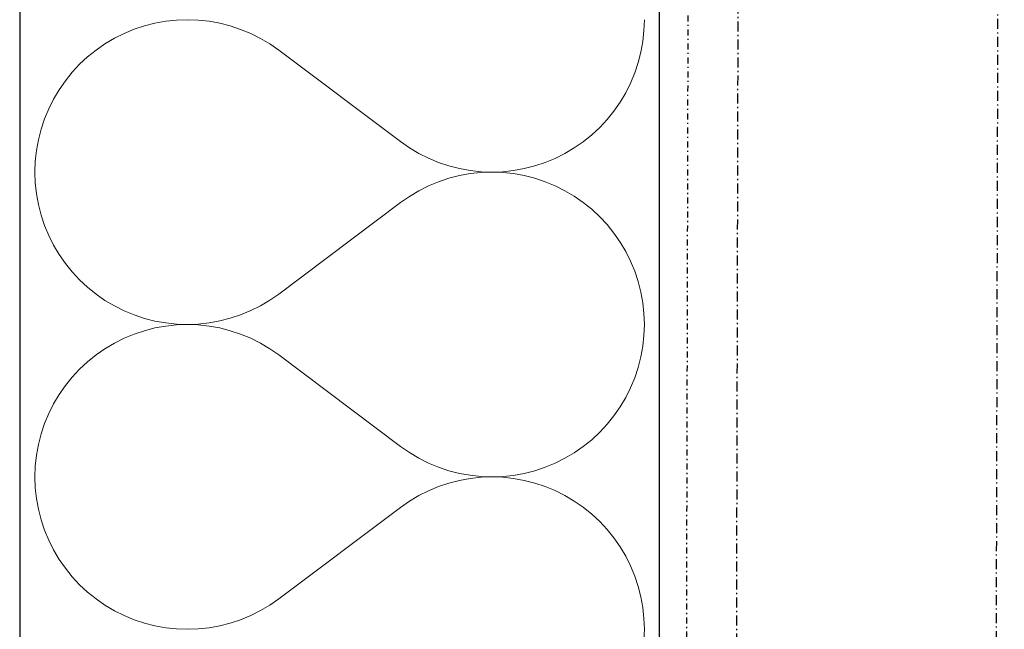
# Model space of a CAD drawing. Header units: millimetres. Extents: x -23738 to 4435, y -2716 to 20653.
# Tile 107 of 160: x -322 to -76, y 3429 to 3581. Entities that reach past the tile are written whole.
import ezdxf

# ---------------------------------------------------------------- set-up
doc = ezdxf.new("R2010")
doc.units = ezdxf.units.MM
doc.header["$MEASUREMENT"] = 0
for name, pattern in [('Wipeout_Contour', [1000, 0, -1000]), ('Čerchovaná M', [4.5, 2.5, -0.85, 0.3, -0.85]), ('Čerchovaná S', [3.5, 1.5, -0.85, 0.3, -0.85])]:
    doc.linetypes.add(name, pattern=pattern)
for name, color, linetype in [('9._POHLED ZÁPADNÍ_2_Nové_Konstrukce - krov', 7, 'Continuous'), ('9._POHLED ZÁPADNÍ_2_Nové_Konstrukce - nosné', 7, 'Continuous'), ('9._POHLED ZÁPADNÍ_2_Nové_Výplně - Povrchové', 7, 'Continuous'), ('9._POHLED ZÁPADNÍ_2_Nové_Výplně – Řezové', 7, 'Continuous'), ('9._POHLED ZÁPADNÍ_2_VÝTAH VAR 1', 7, 'Continuous')]:
    doc.layers.add(name, color=color, linetype=linetype)

# ---------------------------------------------------------------- blocks, each defined once
blk = doc.blocks.new('*X13', base_point=(-24533.14, -6254.22))
at = {"layer": '9._POHLED ZÁPADNÍ_2_Nové_Výplně – Řezové', "color": 21, "linetype": 'Continuous', "lineweight": 20, "true_color": 0xffaaaa}
for p, q in [((-287.87, 3580.09), (-290.5, 3579.41)), ((-285.19, 3580.57), (-287.87, 3580.09)), ((-282.48, 3580.86), (-285.19, 3580.57)), ((-279.76, 3580.95), (-282.48, 3580.86)), ((-277.05, 3580.85), (-279.76, 3580.95)), ((-274.34, 3580.56), (-277.05, 3580.85)), ((-271.66, 3580.08), (-274.34, 3580.56)), ((-269.03, 3579.4), (-271.66, 3580.08)), ((-165.6, 3578.23), (-165.5, 3580.95)), ((-295.6, 3577.52), (-298.03, 3576.3)), ((-293.08, 3578.56), (-295.6, 3577.52)), ((-290.5, 3579.41), (-293.08, 3578.56)), ((-266.45, 3578.54), (-269.03, 3579.4)), ((-263.93, 3577.5), (-266.45, 3578.54)), ((-261.5, 3576.28), (-263.93, 3577.5)), ((-165.89, 3575.53), (-165.6, 3578.23)), ((-300.37, 3574.91), (-302.61, 3573.36)), ((-298.03, 3576.3), (-300.37, 3574.91)), ((-259.16, 3574.89), (-261.5, 3576.28)), ((-256.93, 3573.33), (-259.16, 3574.89)), ((-166.37, 3572.85), (-165.89, 3575.53)), ((-302.61, 3573.36), (-304.73, 3571.66)), ((-256.93, 3573.33), (-226.46, 3550.48)), ((-167.05, 3570.22), (-166.37, 3572.85)), ((-306.72, 3569.8), (-308.57, 3567.81)), ((-304.73, 3571.66), (-306.72, 3569.8)), ((-167.91, 3567.63), (-167.05, 3570.22)), ((-308.57, 3567.81), (-310.28, 3565.69)), ((-168.95, 3565.12), (-167.91, 3567.63)), ((-310.28, 3565.69), (-311.83, 3563.46)), ((-170.17, 3562.69), (-168.95, 3565.12)), ((-311.83, 3563.46), (-313.22, 3561.12)), ((-171.56, 3560.35), (-170.17, 3562.69)), ((-313.22, 3561.12), (-314.44, 3558.69)), ((-173.11, 3558.11), (-171.56, 3560.35)), ((-314.44, 3558.69), (-315.48, 3556.18)), ((-174.81, 3556), (-173.11, 3558.11)), ((-315.48, 3556.18), (-316.34, 3553.59)), ((-176.67, 3554.01), (-174.81, 3556)), ((-316.34, 3553.59), (-317.01, 3550.96)), ((-178.66, 3552.15), (-176.67, 3554.01)), ((-317.01, 3550.96), (-317.5, 3548.28)), ((-226.46, 3550.48), (-224.22, 3548.92)), ((-183.02, 3548.9), (-180.78, 3550.45)), ((-180.78, 3550.45), (-178.66, 3552.15)), ((-317.5, 3548.28), (-317.79, 3545.58)), ((-224.22, 3548.92), (-221.88, 3547.53)), ((-185.36, 3547.51), (-183.02, 3548.9)), ((-317.79, 3545.58), (-317.88, 3542.86)), ((-221.88, 3547.53), (-219.45, 3546.31)), ((-219.45, 3546.31), (-216.94, 3545.27)), ((-216.94, 3545.27), (-214.36, 3544.41)), ((-192.88, 3544.39), (-190.3, 3545.25)), ((-190.3, 3545.25), (-187.79, 3546.29)), ((-187.79, 3546.29), (-185.36, 3547.51)), ((-317.88, 3542.86), (-317.79, 3540.14)), ((-214.36, 3544.41), (-211.72, 3543.73)), ((-211.72, 3543.73), (-209.05, 3543.25)), ((-209.05, 3543.25), (-206.34, 3542.96)), ((-206.34, 3542.76), (-209.05, 3542.47)), ((-206.34, 3542.96), (-203.62, 3542.86)), ((-203.62, 3542.86), (-206.34, 3542.76)), ((-203.62, 3542.86), (-200.9, 3542.95)), ((-200.9, 3542.76), (-203.62, 3542.86)), ((-200.9, 3542.95), (-198.2, 3543.24)), ((-198.2, 3542.47), (-200.9, 3542.76)), ((-198.2, 3543.24), (-195.52, 3543.72)), ((-195.52, 3543.72), (-192.88, 3544.39)), ((-216.94, 3540.44), (-219.45, 3539.4)), ((-214.36, 3541.31), (-216.94, 3540.44)), ((-211.72, 3541.98), (-214.36, 3541.31)), ((-209.05, 3542.47), (-211.72, 3541.98)), ((-195.52, 3541.99), (-198.2, 3542.47)), ((-192.88, 3541.32), (-195.52, 3541.99)), ((-190.3, 3540.46), (-192.88, 3541.32)), ((-187.79, 3539.42), (-190.3, 3540.46)), ((-317.79, 3540.14), (-317.5, 3537.43)), ((-221.88, 3538.18), (-224.22, 3536.79)), ((-219.45, 3539.4), (-221.88, 3538.18)), ((-185.36, 3538.21), (-187.79, 3539.42)), ((-183.02, 3536.82), (-185.36, 3538.21)), ((-317.5, 3537.43), (-317.01, 3534.76)), ((-256.93, 3512.38), (-226.46, 3535.24)), ((-224.22, 3536.79), (-226.46, 3535.24)), ((-180.78, 3535.27), (-183.02, 3536.82)), ((-178.66, 3533.56), (-180.78, 3535.27)), ((-317.01, 3534.76), (-316.34, 3532.12)), ((-176.67, 3531.71), (-178.66, 3533.56)), ((-316.34, 3532.12), (-315.48, 3529.54)), ((-174.81, 3529.72), (-176.67, 3531.71)), ((-315.48, 3529.54), (-314.44, 3527.03)), ((-173.11, 3527.6), (-174.81, 3529.72)), ((-314.44, 3527.03), (-313.22, 3524.59)), ((-171.56, 3525.37), (-173.11, 3527.6)), ((-313.22, 3524.59), (-311.83, 3522.25)), ((-170.17, 3523.03), (-171.56, 3525.37)), ((-168.95, 3520.59), (-170.17, 3523.03)), ((-311.83, 3522.25), (-310.28, 3520.02)), ((-167.91, 3518.08), (-168.95, 3520.59)), ((-310.28, 3520.02), (-308.57, 3517.9)), ((-167.05, 3515.5), (-167.91, 3518.08)), ((-308.57, 3517.9), (-306.72, 3515.91)), ((-306.72, 3515.91), (-304.73, 3514.06)), ((-304.73, 3514.06), (-302.61, 3512.35)), ((-166.37, 3512.86), (-167.05, 3515.5)), ((-302.61, 3512.35), (-300.37, 3510.8)), ((-300.37, 3510.8), (-298.03, 3509.41)), ((-261.5, 3509.44), (-259.16, 3510.83)), ((-259.16, 3510.83), (-256.93, 3512.38)), ((-165.89, 3510.19), (-166.37, 3512.86)), ((-298.03, 3509.41), (-295.6, 3508.2)), ((-295.6, 3508.2), (-293.08, 3507.16)), ((-266.45, 3507.17), (-263.93, 3508.22)), ((-263.93, 3508.22), (-261.5, 3509.44)), ((-165.6, 3507.48), (-165.89, 3510.19)), ((-293.08, 3507.16), (-290.5, 3506.3)), ((-290.5, 3506.3), (-287.87, 3505.63)), ((-271.66, 3505.64), (-269.03, 3506.31)), ((-269.03, 3506.31), (-266.45, 3507.17)), ((-165.5, 3504.76), (-165.6, 3507.48)), ((-287.87, 3503.9), (-290.5, 3503.22)), ((-287.87, 3505.63), (-285.19, 3505.15)), ((-285.19, 3504.38), (-287.87, 3503.9)), ((-285.19, 3505.15), (-282.48, 3504.86)), ((-282.48, 3504.67), (-285.19, 3504.38)), ((-282.48, 3504.86), (-279.76, 3504.76)), ((-279.76, 3504.76), (-282.48, 3504.67)), ((-279.76, 3504.76), (-277.05, 3504.86)), ((-277.05, 3504.66), (-279.76, 3504.76)), ((-277.05, 3504.86), (-274.34, 3505.15)), ((-274.34, 3504.37), (-277.05, 3504.66)), ((-274.34, 3505.15), (-271.66, 3505.64)), ((-271.66, 3503.89), (-274.34, 3504.37)), ((-269.03, 3503.21), (-271.66, 3503.89)), ((-165.6, 3502.04), (-165.5, 3504.76)), ((-295.6, 3501.33), (-298.03, 3500.11)), ((-293.08, 3502.37), (-295.6, 3501.33)), ((-290.5, 3503.22), (-293.08, 3502.37)), ((-266.45, 3502.35), (-269.03, 3503.21)), ((-263.93, 3501.31), (-266.45, 3502.35)), ((-261.5, 3500.09), (-263.93, 3501.31)), ((-165.89, 3499.34), (-165.6, 3502.04)), ((-300.37, 3498.72), (-302.61, 3497.17)), ((-298.03, 3500.11), (-300.37, 3498.72)), ((-259.16, 3498.7), (-261.5, 3500.09)), ((-256.93, 3497.14), (-259.16, 3498.7)), ((-166.37, 3496.66), (-165.89, 3499.34)), ((-302.61, 3497.17), (-304.73, 3495.47)), ((-256.93, 3497.14), (-226.46, 3474.29)), ((-167.05, 3494.02), (-166.37, 3496.66)), ((-306.72, 3493.61), (-308.57, 3491.62)), ((-304.73, 3495.47), (-306.72, 3493.61)), ((-167.91, 3491.44), (-167.05, 3494.02)), ((-308.57, 3491.62), (-310.28, 3489.5)), ((-168.95, 3488.93), (-167.91, 3491.44)), ((-310.28, 3489.5), (-311.83, 3487.27)), ((-170.17, 3486.5), (-168.95, 3488.93)), ((-311.83, 3487.27), (-313.22, 3484.93)), ((-171.56, 3484.16), (-170.17, 3486.5)), ((-313.22, 3484.93), (-314.44, 3482.5)), ((-173.11, 3481.92), (-171.56, 3484.16)), ((-314.44, 3482.5), (-315.48, 3479.98)), ((-174.81, 3479.81), (-173.11, 3481.92)), ((-315.48, 3479.98), (-316.34, 3477.4)), ((-176.67, 3477.82), (-174.81, 3479.81)), ((-316.34, 3477.4), (-317.01, 3474.77)), ((-178.66, 3475.96), (-176.67, 3477.82)), ((-317.01, 3474.77), (-317.5, 3472.09)), ((-226.46, 3474.29), (-224.22, 3472.73)), ((-183.02, 3472.71), (-180.78, 3474.26)), ((-180.78, 3474.26), (-178.66, 3475.96)), ((-317.5, 3472.09), (-317.79, 3469.39)), ((-224.22, 3472.73), (-221.88, 3471.34)), ((-221.88, 3471.34), (-219.45, 3470.12)), ((-187.79, 3470.1), (-185.36, 3471.32)), ((-185.36, 3471.32), (-183.02, 3472.71)), ((-317.79, 3469.39), (-317.88, 3466.67)), ((-219.45, 3470.12), (-216.94, 3469.08)), ((-216.94, 3469.08), (-214.36, 3468.22)), ((-192.88, 3468.2), (-190.3, 3469.06)), ((-190.3, 3469.06), (-187.79, 3470.1)), ((-317.88, 3466.67), (-317.79, 3463.95)), ((-214.36, 3468.22), (-211.72, 3467.54)), ((-211.72, 3467.54), (-209.05, 3467.06)), ((-209.05, 3467.06), (-206.34, 3466.77)), ((-206.34, 3466.57), (-209.05, 3466.28)), ((-206.34, 3466.77), (-203.62, 3466.67)), ((-203.62, 3466.67), (-206.34, 3466.57)), ((-203.62, 3466.67), (-200.9, 3466.76)), ((-200.9, 3466.57), (-203.62, 3466.67)), ((-200.9, 3466.76), (-198.2, 3467.05)), ((-198.2, 3466.28), (-200.9, 3466.57)), ((-198.2, 3467.05), (-195.52, 3467.53)), ((-195.52, 3467.53), (-192.88, 3468.2)), ((-317.79, 3463.95), (-317.5, 3461.24)), ((-216.94, 3464.25), (-219.45, 3463.21)), ((-214.36, 3465.12), (-216.94, 3464.25)), ((-211.72, 3465.79), (-214.36, 3465.12)), ((-209.05, 3466.28), (-211.72, 3465.79)), ((-195.52, 3465.8), (-198.2, 3466.28)), ((-192.88, 3465.13), (-195.52, 3465.8)), ((-190.3, 3464.27), (-192.88, 3465.13)), ((-187.79, 3463.23), (-190.3, 3464.27)), ((-221.88, 3461.99), (-224.22, 3460.6)), ((-219.45, 3463.21), (-221.88, 3461.99)), ((-185.36, 3462.01), (-187.79, 3463.23)), ((-183.02, 3460.63), (-185.36, 3462.01)), ((-317.5, 3461.24), (-317.01, 3458.57)), ((-256.93, 3436.19), (-226.46, 3459.05)), ((-224.22, 3460.6), (-226.46, 3459.05)), ((-180.78, 3459.08), (-183.02, 3460.63)), ((-178.66, 3457.37), (-180.78, 3459.08)), ((-317.01, 3458.57), (-316.34, 3455.93)), ((-176.67, 3455.52), (-178.66, 3457.37)), ((-316.34, 3455.93), (-315.48, 3453.35)), ((-174.81, 3453.53), (-176.67, 3455.52)), ((-315.48, 3453.35), (-314.44, 3450.84)), ((-173.11, 3451.41), (-174.81, 3453.53)), ((-314.44, 3450.84), (-313.22, 3448.4)), ((-171.56, 3449.17), (-173.11, 3451.41)), ((-170.17, 3446.84), (-171.56, 3449.17)), ((-313.22, 3448.4), (-311.83, 3446.06)), ((-168.95, 3444.4), (-170.17, 3446.84)), ((-311.83, 3446.06), (-310.28, 3443.83)), ((-167.91, 3441.89), (-168.95, 3444.4)), ((-310.28, 3443.83), (-308.57, 3441.71)), ((-308.57, 3441.71), (-306.72, 3439.72)), ((-167.05, 3439.31), (-167.91, 3441.89)), ((-306.72, 3439.72), (-304.73, 3437.87)), ((-166.37, 3436.67), (-167.05, 3439.31)), ((-304.73, 3437.87), (-302.61, 3436.16)), ((-302.61, 3436.16), (-300.37, 3434.61)), ((-300.37, 3434.61), (-298.03, 3433.22)), ((-261.5, 3433.25), (-259.16, 3434.64)), ((-259.16, 3434.64), (-256.93, 3436.19)), ((-165.89, 3434), (-166.37, 3436.67)), ((-298.03, 3433.22), (-295.6, 3432.01)), ((-295.6, 3432.01), (-293.08, 3430.97)), ((-266.45, 3430.98), (-263.93, 3432.03)), ((-263.93, 3432.03), (-261.5, 3433.25)), ((-165.6, 3431.29), (-165.89, 3434)), ((-293.08, 3430.97), (-290.5, 3430.11)), ((-290.5, 3430.11), (-287.87, 3429.44)), ((-287.87, 3429.44), (-285.19, 3428.96)), ((-274.34, 3428.96), (-271.66, 3429.45)), ((-271.66, 3429.45), (-269.03, 3430.12)), ((-269.03, 3430.12), (-266.45, 3430.98)), ((-165.5, 3428.57), (-165.6, 3431.29)), ((-285.19, 3428.96), (-282.48, 3428.67)), ((-282.48, 3428.67), (-279.76, 3428.57)), ((-279.76, 3428.57), (-277.05, 3428.67)), ((-277.05, 3428.67), (-274.34, 3428.96)), ((-165.6, 3425.85), (-165.5, 3428.57))]:
    blk.add_line(p, q, dxfattribs=at)
blk = doc.blocks.new('*X24', base_point=(-24533.14, -6254.22))
at = {"layer": '9._POHLED ZÁPADNÍ_2_Nové_Výplně – Řezové', "color": 21, "linetype": 'Continuous', "lineweight": 20, "true_color": 0xffaaaa}
for p, q in [((-287.87, 3580.09), (-290.5, 3579.41)), ((-285.19, 3580.57), (-287.87, 3580.09)), ((-282.48, 3580.86), (-285.19, 3580.57)), ((-279.76, 3580.95), (-282.48, 3580.86)), ((-277.05, 3580.85), (-279.76, 3580.95)), ((-274.34, 3580.56), (-277.05, 3580.85)), ((-271.66, 3580.08), (-274.34, 3580.56)), ((-269.03, 3579.4), (-271.66, 3580.08)), ((-165.6, 3578.23), (-165.5, 3580.95)), ((-295.6, 3577.52), (-298.03, 3576.3)), ((-293.08, 3578.56), (-295.6, 3577.52)), ((-290.5, 3579.41), (-293.08, 3578.56)), ((-266.45, 3578.54), (-269.03, 3579.4)), ((-263.93, 3577.5), (-266.45, 3578.54)), ((-261.5, 3576.28), (-263.93, 3577.5)), ((-165.89, 3575.53), (-165.6, 3578.23)), ((-300.37, 3574.91), (-302.61, 3573.36)), ((-298.03, 3576.3), (-300.37, 3574.91)), ((-259.16, 3574.89), (-261.5, 3576.28)), ((-256.93, 3573.33), (-259.16, 3574.89)), ((-166.37, 3572.85), (-165.89, 3575.53)), ((-302.61, 3573.36), (-304.73, 3571.66)), ((-256.93, 3573.33), (-226.46, 3550.48)), ((-167.05, 3570.22), (-166.37, 3572.85)), ((-306.72, 3569.8), (-308.57, 3567.81)), ((-304.73, 3571.66), (-306.72, 3569.8)), ((-167.91, 3567.63), (-167.05, 3570.22)), ((-308.57, 3567.81), (-310.28, 3565.69)), ((-168.95, 3565.12), (-167.91, 3567.63)), ((-310.28, 3565.69), (-311.83, 3563.46)), ((-170.17, 3562.69), (-168.95, 3565.12)), ((-311.83, 3563.46), (-313.22, 3561.12)), ((-171.56, 3560.35), (-170.17, 3562.69)), ((-313.22, 3561.12), (-314.44, 3558.69)), ((-173.11, 3558.11), (-171.56, 3560.35)), ((-314.44, 3558.69), (-315.48, 3556.18)), ((-174.81, 3556), (-173.11, 3558.11)), ((-315.48, 3556.18), (-316.34, 3553.59)), ((-176.67, 3554.01), (-174.81, 3556)), ((-316.34, 3553.59), (-317.01, 3550.96)), ((-178.66, 3552.15), (-176.67, 3554.01)), ((-317.01, 3550.96), (-317.5, 3548.28)), ((-226.46, 3550.48), (-224.22, 3548.92)), ((-183.02, 3548.9), (-180.78, 3550.45)), ((-180.78, 3550.45), (-178.66, 3552.15)), ((-317.5, 3548.28), (-317.79, 3545.58)), ((-224.22, 3548.92), (-221.88, 3547.53)), ((-185.36, 3547.51), (-183.02, 3548.9)), ((-317.79, 3545.58), (-317.88, 3542.86)), ((-221.88, 3547.53), (-219.45, 3546.31)), ((-219.45, 3546.31), (-216.94, 3545.27)), ((-216.94, 3545.27), (-214.36, 3544.41)), ((-192.88, 3544.39), (-190.3, 3545.25)), ((-190.3, 3545.25), (-187.79, 3546.29)), ((-187.79, 3546.29), (-185.36, 3547.51)), ((-317.88, 3542.86), (-317.79, 3540.14)), ((-214.36, 3544.41), (-211.72, 3543.73)), ((-211.72, 3543.73), (-209.05, 3543.25)), ((-209.05, 3543.25), (-206.34, 3542.96)), ((-206.34, 3542.76), (-209.05, 3542.47)), ((-206.34, 3542.96), (-203.62, 3542.86)), ((-203.62, 3542.86), (-206.34, 3542.76)), ((-203.62, 3542.86), (-200.9, 3542.95)), ((-200.9, 3542.76), (-203.62, 3542.86)), ((-200.9, 3542.95), (-198.2, 3543.24)), ((-198.2, 3542.47), (-200.9, 3542.76)), ((-198.2, 3543.24), (-195.52, 3543.72)), ((-195.52, 3543.72), (-192.88, 3544.39)), ((-216.94, 3540.44), (-219.45, 3539.4)), ((-214.36, 3541.31), (-216.94, 3540.44)), ((-211.72, 3541.98), (-214.36, 3541.31)), ((-209.05, 3542.47), (-211.72, 3541.98)), ((-195.52, 3541.99), (-198.2, 3542.47)), ((-192.88, 3541.32), (-195.52, 3541.99)), ((-190.3, 3540.46), (-192.88, 3541.32)), ((-187.79, 3539.42), (-190.3, 3540.46)), ((-317.79, 3540.14), (-317.5, 3537.43)), ((-221.88, 3538.18), (-224.22, 3536.79)), ((-219.45, 3539.4), (-221.88, 3538.18)), ((-185.36, 3538.21), (-187.79, 3539.42)), ((-183.02, 3536.82), (-185.36, 3538.21)), ((-317.5, 3537.43), (-317.01, 3534.76)), ((-256.93, 3512.38), (-226.46, 3535.24)), ((-224.22, 3536.79), (-226.46, 3535.24)), ((-180.78, 3535.27), (-183.02, 3536.82)), ((-178.66, 3533.56), (-180.78, 3535.27)), ((-317.01, 3534.76), (-316.34, 3532.12)), ((-176.67, 3531.71), (-178.66, 3533.56)), ((-316.34, 3532.12), (-315.48, 3529.54)), ((-174.81, 3529.72), (-176.67, 3531.71)), ((-315.48, 3529.54), (-314.44, 3527.03)), ((-173.11, 3527.6), (-174.81, 3529.72)), ((-314.44, 3527.03), (-313.22, 3524.59)), ((-171.56, 3525.37), (-173.11, 3527.6)), ((-313.22, 3524.59), (-311.83, 3522.25)), ((-170.17, 3523.03), (-171.56, 3525.37)), ((-168.95, 3520.59), (-170.17, 3523.03)), ((-311.83, 3522.25), (-310.28, 3520.02)), ((-167.91, 3518.08), (-168.95, 3520.59)), ((-310.28, 3520.02), (-308.57, 3517.9)), ((-167.05, 3515.5), (-167.91, 3518.08)), ((-308.57, 3517.9), (-306.72, 3515.91)), ((-306.72, 3515.91), (-304.73, 3514.06)), ((-304.73, 3514.06), (-302.61, 3512.35)), ((-166.37, 3512.86), (-167.05, 3515.5)), ((-302.61, 3512.35), (-300.37, 3510.8)), ((-300.37, 3510.8), (-298.03, 3509.41)), ((-261.5, 3509.44), (-259.16, 3510.83)), ((-259.16, 3510.83), (-256.93, 3512.38)), ((-165.89, 3510.19), (-166.37, 3512.86)), ((-298.03, 3509.41), (-295.6, 3508.2)), ((-295.6, 3508.2), (-293.08, 3507.16)), ((-266.45, 3507.17), (-263.93, 3508.22)), ((-263.93, 3508.22), (-261.5, 3509.44)), ((-165.6, 3507.48), (-165.89, 3510.19)), ((-293.08, 3507.16), (-290.5, 3506.3)), ((-290.5, 3506.3), (-287.87, 3505.63)), ((-271.66, 3505.64), (-269.03, 3506.31)), ((-269.03, 3506.31), (-266.45, 3507.17)), ((-165.5, 3504.76), (-165.6, 3507.48)), ((-287.87, 3503.9), (-290.5, 3503.22)), ((-287.87, 3505.63), (-285.19, 3505.15)), ((-285.19, 3504.38), (-287.87, 3503.9)), ((-285.19, 3505.15), (-282.48, 3504.86)), ((-282.48, 3504.67), (-285.19, 3504.38)), ((-282.48, 3504.86), (-279.76, 3504.76)), ((-279.76, 3504.76), (-282.48, 3504.67)), ((-279.76, 3504.76), (-277.05, 3504.86)), ((-277.05, 3504.66), (-279.76, 3504.76)), ((-277.05, 3504.86), (-274.34, 3505.15)), ((-274.34, 3504.37), (-277.05, 3504.66)), ((-274.34, 3505.15), (-271.66, 3505.64)), ((-271.66, 3503.89), (-274.34, 3504.37)), ((-269.03, 3503.21), (-271.66, 3503.89)), ((-165.6, 3502.04), (-165.5, 3504.76)), ((-295.6, 3501.33), (-298.03, 3500.11)), ((-293.08, 3502.37), (-295.6, 3501.33)), ((-290.5, 3503.22), (-293.08, 3502.37)), ((-266.45, 3502.35), (-269.03, 3503.21)), ((-263.93, 3501.31), (-266.45, 3502.35)), ((-261.5, 3500.09), (-263.93, 3501.31)), ((-165.89, 3499.34), (-165.6, 3502.04)), ((-300.37, 3498.72), (-302.61, 3497.17)), ((-298.03, 3500.11), (-300.37, 3498.72)), ((-259.16, 3498.7), (-261.5, 3500.09)), ((-256.93, 3497.14), (-259.16, 3498.7)), ((-166.37, 3496.66), (-165.89, 3499.34)), ((-302.61, 3497.17), (-304.73, 3495.47)), ((-256.93, 3497.14), (-226.46, 3474.29)), ((-167.05, 3494.02), (-166.37, 3496.66)), ((-306.72, 3493.61), (-308.57, 3491.62)), ((-304.73, 3495.47), (-306.72, 3493.61)), ((-167.91, 3491.44), (-167.05, 3494.02)), ((-308.57, 3491.62), (-310.28, 3489.5)), ((-168.95, 3488.93), (-167.91, 3491.44)), ((-310.28, 3489.5), (-311.83, 3487.27)), ((-170.17, 3486.5), (-168.95, 3488.93)), ((-311.83, 3487.27), (-313.22, 3484.93)), ((-171.56, 3484.16), (-170.17, 3486.5)), ((-313.22, 3484.93), (-314.44, 3482.5)), ((-173.11, 3481.92), (-171.56, 3484.16)), ((-314.44, 3482.5), (-315.48, 3479.98)), ((-174.81, 3479.81), (-173.11, 3481.92)), ((-315.48, 3479.98), (-316.34, 3477.4)), ((-176.67, 3477.82), (-174.81, 3479.81)), ((-316.34, 3477.4), (-317.01, 3474.77)), ((-178.66, 3475.96), (-176.67, 3477.82)), ((-317.01, 3474.77), (-317.5, 3472.09)), ((-226.46, 3474.29), (-224.22, 3472.73)), ((-183.02, 3472.71), (-180.78, 3474.26)), ((-180.78, 3474.26), (-178.66, 3475.96)), ((-317.5, 3472.09), (-317.79, 3469.39)), ((-224.22, 3472.73), (-221.88, 3471.34)), ((-221.88, 3471.34), (-219.45, 3470.12)), ((-187.79, 3470.1), (-185.36, 3471.32)), ((-185.36, 3471.32), (-183.02, 3472.71)), ((-317.79, 3469.39), (-317.88, 3466.67)), ((-219.45, 3470.12), (-216.94, 3469.08)), ((-216.94, 3469.08), (-214.36, 3468.22)), ((-192.88, 3468.2), (-190.3, 3469.06)), ((-190.3, 3469.06), (-187.79, 3470.1)), ((-317.88, 3466.67), (-317.79, 3463.95)), ((-214.36, 3468.22), (-211.72, 3467.54)), ((-211.72, 3467.54), (-209.05, 3467.06)), ((-209.05, 3467.06), (-206.34, 3466.77)), ((-206.34, 3466.57), (-209.05, 3466.28)), ((-206.34, 3466.77), (-203.62, 3466.67)), ((-203.62, 3466.67), (-206.34, 3466.57)), ((-203.62, 3466.67), (-200.9, 3466.76)), ((-200.9, 3466.57), (-203.62, 3466.67)), ((-200.9, 3466.76), (-198.2, 3467.05)), ((-198.2, 3466.28), (-200.9, 3466.57)), ((-198.2, 3467.05), (-195.52, 3467.53)), ((-195.52, 3467.53), (-192.88, 3468.2)), ((-317.79, 3463.95), (-317.5, 3461.24)), ((-216.94, 3464.25), (-219.45, 3463.21)), ((-214.36, 3465.12), (-216.94, 3464.25)), ((-211.72, 3465.79), (-214.36, 3465.12)), ((-209.05, 3466.28), (-211.72, 3465.79)), ((-195.52, 3465.8), (-198.2, 3466.28)), ((-192.88, 3465.13), (-195.52, 3465.8)), ((-190.3, 3464.27), (-192.88, 3465.13)), ((-187.79, 3463.23), (-190.3, 3464.27)), ((-221.88, 3461.99), (-224.22, 3460.6)), ((-219.45, 3463.21), (-221.88, 3461.99)), ((-185.36, 3462.01), (-187.79, 3463.23)), ((-183.02, 3460.63), (-185.36, 3462.01)), ((-317.5, 3461.24), (-317.01, 3458.57)), ((-256.93, 3436.19), (-226.46, 3459.05)), ((-224.22, 3460.6), (-226.46, 3459.05)), ((-180.78, 3459.08), (-183.02, 3460.63)), ((-178.66, 3457.37), (-180.78, 3459.08)), ((-317.01, 3458.57), (-316.34, 3455.93)), ((-176.67, 3455.52), (-178.66, 3457.37)), ((-316.34, 3455.93), (-315.48, 3453.35)), ((-174.81, 3453.53), (-176.67, 3455.52)), ((-315.48, 3453.35), (-314.44, 3450.84)), ((-173.11, 3451.41), (-174.81, 3453.53)), ((-314.44, 3450.84), (-313.22, 3448.4)), ((-171.56, 3449.17), (-173.11, 3451.41)), ((-170.17, 3446.84), (-171.56, 3449.17)), ((-313.22, 3448.4), (-311.83, 3446.06)), ((-168.95, 3444.4), (-170.17, 3446.84)), ((-311.83, 3446.06), (-310.28, 3443.83)), ((-167.91, 3441.89), (-168.95, 3444.4)), ((-310.28, 3443.83), (-308.57, 3441.71)), ((-308.57, 3441.71), (-306.72, 3439.72)), ((-167.05, 3439.31), (-167.91, 3441.89)), ((-306.72, 3439.72), (-304.73, 3437.87)), ((-166.37, 3436.67), (-167.05, 3439.31)), ((-304.73, 3437.87), (-302.61, 3436.16)), ((-302.61, 3436.16), (-300.37, 3434.61)), ((-300.37, 3434.61), (-298.03, 3433.22)), ((-261.5, 3433.25), (-259.16, 3434.64)), ((-259.16, 3434.64), (-256.93, 3436.19)), ((-165.89, 3434), (-166.37, 3436.67)), ((-298.03, 3433.22), (-295.6, 3432.01)), ((-295.6, 3432.01), (-293.08, 3430.97)), ((-266.45, 3430.98), (-263.93, 3432.03)), ((-263.93, 3432.03), (-261.5, 3433.25)), ((-165.6, 3431.29), (-165.89, 3434)), ((-293.08, 3430.97), (-290.5, 3430.11)), ((-290.5, 3430.11), (-287.87, 3429.44)), ((-287.87, 3429.44), (-285.19, 3428.96)), ((-274.34, 3428.96), (-271.66, 3429.45)), ((-271.66, 3429.45), (-269.03, 3430.12)), ((-269.03, 3430.12), (-266.45, 3430.98)), ((-165.5, 3428.57), (-165.6, 3431.29)), ((-285.19, 3428.96), (-282.48, 3428.67)), ((-282.48, 3428.67), (-279.76, 3428.57)), ((-279.76, 3428.57), (-277.05, 3428.67)), ((-277.05, 3428.67), (-274.34, 3428.96)), ((-165.6, 3425.85), (-165.5, 3428.57))]:
    blk.add_line(p, q, dxfattribs=at)

msp = doc.modelspace()

# ---------------------------------------------------------------- linework, layer by layer
at = {"layer": '9._POHLED ZÁPADNÍ_2_Nové_Konstrukce - krov', "color": 1, "linetype": 'Čerchovaná M', "lineweight": 25}
for p, q in [((-147.2, 1400.03), (-140.46, 4257.41)), ((-82.76, 1184.64), (-75.51, 4257.25))]:
    msp.add_line(p, q, dxfattribs=at)

# ---------------------------------------------------------------- wipeouts: each hides what was drawn before it
at = {"color": 254, "linetype": 'Wipeout_Contour', "lineweight": 0, "ltscale": 36793.983046}
msp.add_wipeout([(-161.69, 351.47), (-161.69, 17956.84), (-321.69, 17969.56), (-321.69, 351.48)], dxfattribs=at).dxf.layer = '9._POHLED ZÁPADNÍ_2_Nové_Výplně - Povrchové'

# ---------------------------------------------------------------- next in the draw order: linework, layer by layer
at = {"layer": '9._POHLED ZÁPADNÍ_2_Nové_Konstrukce - nosné', "color": 1, "linetype": 'Continuous', "lineweight": 25, "flags": 128}
for points in [[(-161.69, 351.47), (-161.69, 18117.35)], [(-321.69, 17969.56), (-321.69, 351.48)]]:
    msp.add_lwpolyline(points, dxfattribs=at)

# ---------------------------------------------------------------- next in the draw order: wipeouts: each hides what was drawn before it
at = {"color": 254, "linetype": 'Wipeout_Contour', "lineweight": 0, "ltscale": 8778.600966}
msp.add_wipeout([(-321.69, 351.48), (-161.69, 351.47), (-161.69, 3949.14), (-321.69, 3949.14)], dxfattribs=at).dxf.layer = '9._POHLED ZÁPADNÍ_2_Nové_Výplně – Řezové'

# ---------------------------------------------------------------- next in the draw order: linework, layer by layer
at = {"layer": '9._POHLED ZÁPADNÍ_2_Nové_Konstrukce - nosné', "color": 1, "linetype": 'Continuous', "lineweight": 25, "flags": 128}
for points in [[(-161.69, 351.47), (-161.69, 18117.35)], [(-321.69, 17969.56), (-321.69, 351.48)]]:
    msp.add_lwpolyline(points, dxfattribs=at)

# ---------------------------------------------------------------- next in the draw order: block references
at = {"layer": '9._POHLED ZÁPADNÍ_2_VÝTAH VAR 1', "color": 9, "linetype": 'Continuous', "lineweight": 13}
msp.add_blockref('*X13', (-24533.14, -6254.22), dxfattribs=at)

# ---------------------------------------------------------------- next in the draw order: wipeouts: each hides what was drawn before it
at = {"color": 254, "linetype": 'Wipeout_Contour', "lineweight": 0, "ltscale": 8775.620918}
msp.add_wipeout([(-321.69, 351.47), (-161.69, 351.47), (-161.69, 3947.65), (-321.69, 3947.65)], dxfattribs=at).dxf.layer = '9._POHLED ZÁPADNÍ_2_Nové_Výplně – Řezové'

# ---------------------------------------------------------------- next in the draw order: linework, layer by layer
at = {"layer": '9._POHLED ZÁPADNÍ_2_Nové_Konstrukce - krov', "color": 1, "linetype": 'Čerchovaná S', "lineweight": 25}
msp.add_line((-161.55, 616.04), (-152.96, 4257.44), dxfattribs=at)
at = {"layer": '9._POHLED ZÁPADNÍ_2_Nové_Konstrukce - nosné', "color": 1, "linetype": 'Continuous', "lineweight": 25, "flags": 128}
for points in [[(-321.69, 3947.65), (-321.69, 351.47)], [(-161.69, 351.47), (-161.69, 3947.65)]]:
    msp.add_lwpolyline(points, dxfattribs=at)

# ---------------------------------------------------------------- next in the draw order: block references
at = {"layer": '9._POHLED ZÁPADNÍ_2_VÝTAH VAR 1', "color": 9, "linetype": 'Continuous', "lineweight": 13}
msp.add_blockref('*X24', (-24533.14, -6254.22), dxfattribs=at)

doc.saveas('drawing.dxf')
